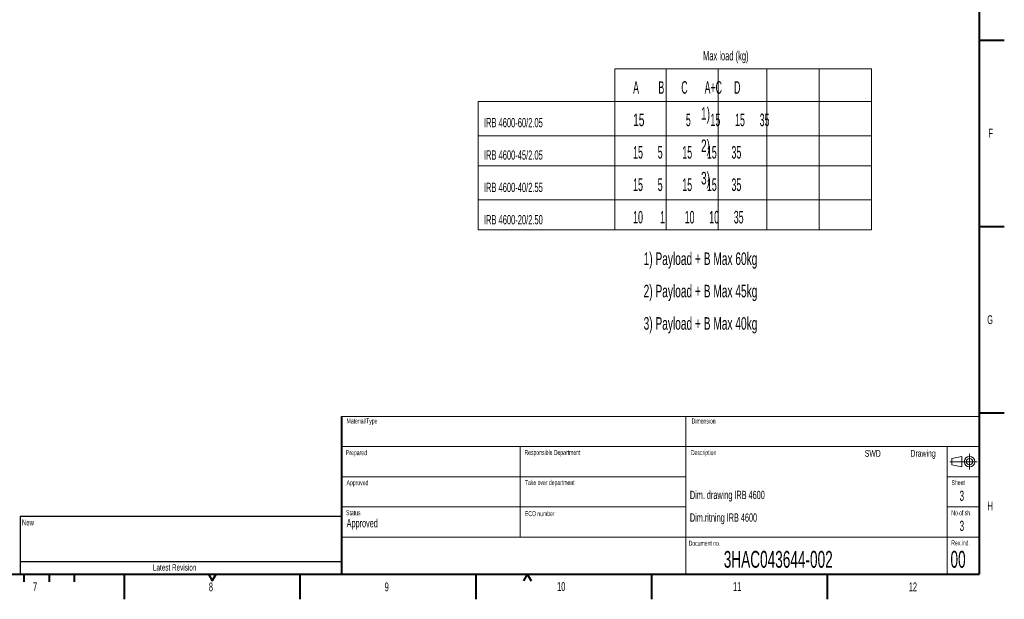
# Model space of a CAD drawing. Header units: millimetres. Extents: x 0 to 8410, y 0 to 5940.
# Tile 101 of 180: x 4488 to 8410, y 0 to 2309. Entities that reach past the tile are written whole.
import ezdxf

# ---------------------------------------------------------------- set-up
doc = ezdxf.new("R2010")
doc.units = ezdxf.units.MM
doc.header["$LTSCALE"] = 10
doc.linetypes.add('CENTERX2', pattern=[20.32, 12.7, -2.54, 2.54, -2.54])
doc.styles.add('SLDTEXTSTYLE0', font='TXT', dxfattribs={"width": 0.605})
doc.styles.add('SLDTEXTSTYLE1', font='TXT', dxfattribs={"width": 0.521618})
doc.styles.add('SLDTEXTSTYLE2', font='TXT', dxfattribs={"width": 0.527222})
doc.styles.add('SLDTEXTSTYLE3', font='TXT', dxfattribs={"width": 0.527})
doc.styles.add('SLDTEXTSTYLE4', font='TXT', dxfattribs={"width": 0.52625})

# ---------------------------------------------------------------- blocks, each defined once
blk = doc.blocks.new('SW_NOTE_5')
at = {"color": 0, "linetype": 'Continuous', "lineweight": 0, "char_height": 36.946, "attachment_point": 1, "style": 'SLDTEXTSTYLE0'}
for s, insert in [('IRB 4600-60/2.05', (0, 47.6)), ('IRB 4600-45/2.05', (0, -81.3)), ('IRB 4600-40/2.55', (0, -210.2)), ('IRB 4600-20/2.50', (0, -339))]:
    blk.add_mtext(s, dxfattribs=dict(at, insert=insert))
blk = doc.blocks.new('SW_NOTE_6')
at = {"color": 0, "linetype": 'Continuous', "lineweight": 0, "char_height": 50, "attachment_point": 1, "style": 'SLDTEXTSTYLE0'}
for s, insert in [('1) Payload + B Max 60kg', (0, 64.5)), ('2) Payload + B Max 45kg', (0, -64.4)), ('3) Payload + B Max 40kg', (0, -193.3))]:
    blk.add_mtext(s, dxfattribs=dict(at, insert=insert))
blk = doc.blocks.new('SW_NOTE_7')
at = {"color": 0, "linetype": 'Continuous', "lineweight": 0, "char_height": 50, "attachment_point": 1}
for s, insert, style in [('A        B       C       A+C     D', (0, 64.5), 'SLDTEXTSTYLE1'), ('15', (0, -64.7), 'SLDTEXTSTYLE0'), ('5        15      15      35', (210.1, -64.7), 'SLDTEXTSTYLE2'), ('15      5        15      15      35', (0, -193.9), 'SLDTEXTSTYLE3'), ('15      5        15      15      35', (0, -323), 'SLDTEXTSTYLE3'), ('10       1        10      10      35', (0, -452.2), 'SLDTEXTSTYLE4')]:
    blk.add_mtext(s, dxfattribs=dict(at, insert=insert, style=style))
blk = doc.blocks.new('SW_NOTE_8')
at = {"color": 0, "linetype": 'Continuous', "lineweight": 0, "char_height": 50, "attachment_point": 1, "style": 'SLDTEXTSTYLE0'}
for s, insert in [('1)', (0, 64.5)), ('2)', (0, -64.4)), ('3)', (0, -193.3))]:
    blk.add_mtext(s, dxfattribs=dict(at, insert=insert))

msp = doc.modelspace()

# ---------------------------------------------------------------- linework, layer by layer
at = {"color": 7, "linetype": 'Continuous', "lineweight": 40}
for p, q in [((8310, 5840), (8310, 100)), ((8310, 2227.5), (8410, 2227.5)), ((8310, 1485), (8410, 1485)), ((5770, 728), (5770, 608)), ((8310, 742.5), (8410, 742.5)), ((5770, 608), (5770, 100)), ((200, 100), (8310, 100)), ((4505, 100), (4505, 70)), ((4605, 100), (4605, 70)), ((4705, 100), (4705, 70)), ((4905, 0), (4905, 100)), ((5240, 100), (5255, 74.02)), ((5255, 74.02), (5270, 100)), ((5605, 0), (5605, 100)), ((6305, 100), (6305, 0)), ((6510, 100), (6495, 74.02)), ((6510, 100), (6525, 74.02)), ((7005, 100), (7005, 0)), ((7705, 100), (7705, 0))]:
    msp.add_line(p, q, dxfattribs=at)
at = {"color": 7, "linetype": 'Continuous', "lineweight": 0}
for p, q in [((6858.28, 1471.82), (6858.28, 2113.11)), ((6858.28, 2113.11), (7881.57, 2113.11)), ((7063.39, 2113.11), (7063.39, 1471.82)), ((7270.79, 2113.11), (7270.79, 1471.82)), ((7464.5, 2113.11), (7464.5, 1471.82)), ((7672.18, 2113.11), (7672.18, 1471.82)), ((7881.57, 2113.11), (7881.57, 1982.43)), ((6313.59, 1982.43), (7881.57, 1982.43)), ((6313.59, 1982.43), (6313.59, 1471.82)), ((7881.57, 1982.43), (7881.57, 1471.82)), ((6313.59, 1846.47), (7881.57, 1846.47)), ((6313.59, 1727.13), (7881.57, 1727.13)), ((6313.59, 1591.21), (7881.57, 1591.21)), ((6313.59, 1471.82), (7881.57, 1471.82))]:
    msp.add_line(p, q, dxfattribs=at)
at = {"color": 7, "linetype": 'Continuous', "lineweight": 15}
for p, q in [((5770, 728), (8310, 728)), ((7142, 608), (7142, 728)), ((5770, 608), (8310, 608)), ((6481, 608), (6481, 248)), ((7142, 608), (7142, 248)), ((8183, 608), (8183, 100)), ((8200.5, 560.5), (8240.5, 569)), ((8200.5, 535.5), (8200.5, 560.5)), ((8240.5, 569), (8240.5, 527)), ((8200.5, 535.5), (8240.5, 527)), ((5770, 488), (7142, 488)), ((8183, 488), (8310, 488)), ((5770, 368), (7142, 368)), ((8183, 368), (8310, 368)), ((5770, 248), (8310, 248)), ((7142, 248), (7142, 100))]:
    msp.add_line(p, q, dxfattribs=at)
at = {"color": 7, "linetype": 'CENTERX2', "lineweight": 0}
for p, q in [((8271.5, 579), (8271.5, 517)), ((8192.5, 548), (8302.5, 548))]:
    msp.add_line(p, q, dxfattribs=at)
at = {"color": 7, "linetype": 'Continuous', "lineweight": 30}
for p, q in [((5770, 330), (4490, 330)), ((4490, 330), (4490, 150)), ((4490, 150), (5770, 150)), ((4490, 150), (4490, 100))]:
    msp.add_line(p, q, dxfattribs=at)
at = {"color": 7, "linetype": 'Continuous', "lineweight": 15}
for radius in [21, 12.5]:
    msp.add_circle((8271.5, 548), radius, dxfattribs=at)

# ---------------------------------------------------------------- block references
at = {"color": 7, "linetype": 'Continuous', "lineweight": 0}
for name, p in [('SW_NOTE_7', (6931.51, 1999.16)), ('SW_NOTE_8', (7201.87, 1895.54)), ('SW_NOTE_5', (6337.39, 1869.3)), ('SW_NOTE_6', (6973.26, 1317.05))]:
    msp.add_blockref(name, p, dxfattribs=at)

# ---------------------------------------------------------------- texts
at = {"color": 7, "linetype": 'Continuous', "lineweight": 0, "attachment_point": 1, "style": 'SLDTEXTSTYLE0'}
for s, insert, char_height in [('Max load (kg)', (7210.08, 2183.28), 36.9458), ('F', (8346.71, 1874.19), 35), ('G', (8341.94, 1131.26), 35), ('Material/Type', (5790.38, 720.31), 20), ('Dimension', (7164.48, 720.19), 20), ('Prepared', (5787.86, 594.11), 20), ('Responsible Department', (6498.8, 594.7), 20), ('Description', (7161.76, 594.28), 20), ('SWD', (7854.38, 594.6), 27), ('Drawing', (8036.45, 594.85), 27), ('Approved', (5790.21, 474.43), 20), ('Take over department', (6500.54, 475.01), 20), ('Sheet', (8199.75, 474.87), 20), ('Dim. drawing IRB 4600', (7157.63, 432.17), 33), ('3', (8231.66, 432.46), 40), ('Status', (5788.06, 354.76), 20), ('No.of sh.', (8198.75, 354.41), 20), ('H', (8342.98, 388.93), 35), ('New', (4496.74, 317.93), 23.812), ('Approved', (5790.29, 319.66), 33), ('ECO number', (6500.54, 351.2), 20), ('Dim.ritning IRB 4600', (7157.63, 342.1), 33), ('3', (8231.8, 312.7), 40), ('Rev.ind.', (8198.7, 234.63), 20), ('Document no.', (7152.55, 233.15), 20), ('3HAC043644-002', (7292.59, 192.73), 67), ('00', (8195.65, 192.78), 67), ('Latest Revision', (5018.79, 139.41), 25), ('7', (4541.33, 67.76), 35), ('8', (5241.56, 66.68), 35), ('9', (5941.96, 66.93), 35), ('10', (6628.72, 68.44), 35), ('11', (7329.69, 68.54), 35), ('12', (8029.67, 67.17), 35)]:
    msp.add_mtext(s, dxfattribs=dict(at, insert=insert, char_height=char_height))

doc.saveas('drawing.dxf')
